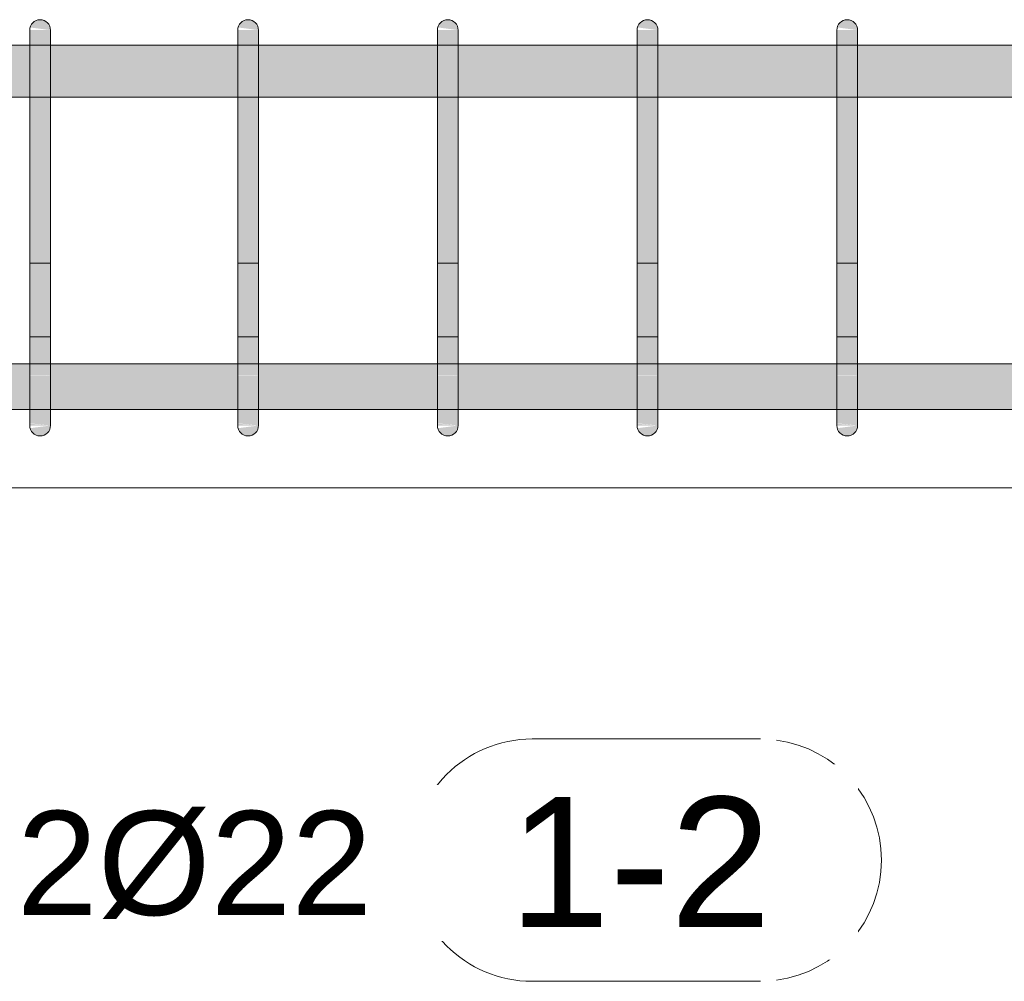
# Model space of a CAD drawing. Header units: millimetres. Extents: x 4307 to 42792, y 1610 to 10025.
# Tile 30 of 256: x 10080 to 10554, y 5383 to 5845. Entities that reach past the tile are written whole.
import ezdxf

# ---------------------------------------------------------------- set-up
doc = ezdxf.new("R2010")
doc.units = ezdxf.units.MM
for name, color, linetype, lineweight in [('S-BEAM', 12, 'Continuous', 9), ('S-RBAR', 171, 'Continuous', 5), ('S-RBAR-IDEN', 171, 'Continuous', 5)]:
    doc.layers.add(name, color=color, linetype=linetype, lineweight=lineweight)
doc.styles.add('Arial', font='arial.ttf', dxfattribs={"height": 50})
doc.styles.add('Arial_1', font='arial.ttf', dxfattribs={"height": 62.5})

# ---------------------------------------------------------------- blocks, each defined once
blk = doc.blocks.new('Popisek výztuže - _Typ_ množství_LEVÝ-573731-V1')
at = {"layer": 'S-RBAR-IDEN'}
for p, q in [((4938.13, 8729.31), (4828.43, 8729.31)), ((4828.43, 8612.88), (4938.13, 8612.88))]:
    blk.add_line(p, q, dxfattribs=at)
for centre, start, end in [((4828.43, 8671.09), 90, 270), ((4938.13, 8671.09), 277.6434, 82.3566)]:
    blk.add_arc(centre, 58.22, start, end, dxfattribs=at)

msp = doc.modelspace()

# ---------------------------------------------------------------- hatches: boundary and pattern name
at = {"layer": 'S-RBAR'}
for points in [[(10095, 5840), (10094.83, 5841.29), (10094.33, 5842.5), (10093.54, 5843.54), (10092.5, 5844.33), (10091.29, 5844.83), (10090, 5845), (10088.71, 5844.83), (10087.5, 5844.33), (10086.46, 5843.54), (10085.67, 5842.5), (10085.17, 5841.29), (10094.83, 5840.02)], [(10195, 5840), (10194.83, 5841.29), (10194.33, 5842.5), (10193.54, 5843.54), (10192.5, 5844.33), (10191.29, 5844.83), (10190, 5845), (10188.71, 5844.83), (10187.5, 5844.33), (10186.46, 5843.54), (10185.67, 5842.5), (10185.17, 5841.29), (10194.83, 5840.02)], [(10291.02, 5840), (10290.85, 5841.29), (10290.35, 5842.5), (10289.55, 5843.54), (10288.52, 5844.33), (10287.31, 5844.83), (10286.02, 5845), (10284.72, 5844.83), (10283.52, 5844.33), (10282.48, 5843.54), (10281.69, 5842.5), (10281.19, 5841.29), (10290.85, 5840.02)], [(10387.03, 5840), (10386.86, 5841.29), (10386.36, 5842.5), (10385.57, 5843.54), (10384.53, 5844.33), (10383.33, 5844.83), (10382.03, 5845), (10380.74, 5844.83), (10379.53, 5844.33), (10378.5, 5843.54), (10377.7, 5842.5), (10377.2, 5841.29), (10386.86, 5840.02)], [(10483.05, 5840), (10482.88, 5841.29), (10482.38, 5842.5), (10481.58, 5843.54), (10480.55, 5844.33), (10479.34, 5844.83), (10478.05, 5845), (10476.75, 5844.83), (10475.55, 5844.33), (10474.51, 5843.54), (10473.72, 5842.5), (10473.22, 5841.29), (10482.88, 5840.02)], [(10095, 5815), (10095, 5840), (10085, 5840), (10085, 5815)], [(10195, 5815), (10195, 5840), (10185, 5840), (10185, 5815)], [(10291.02, 5815), (10291.02, 5840), (10281.02, 5840), (10281.02, 5815)], [(10387.03, 5815), (10387.03, 5840), (10377.03, 5840), (10377.03, 5815)], [(10483.05, 5815), (10483.05, 5840), (10473.05, 5840), (10473.05, 5815)], [(10095, 5675), (10095, 5815), (10085, 5815), (10085, 5675)], [(10195, 5675), (10195, 5815), (10185, 5815), (10185, 5675)], [(10291.02, 5675), (10291.02, 5815), (10281.02, 5815), (10281.02, 5675)], [(10387.03, 5675), (10387.03, 5815), (10377.03, 5815), (10377.03, 5675)], [(10483.05, 5675), (10483.05, 5815), (10473.05, 5815), (10473.05, 5675)], [(10090, 5645), (10091.29, 5645.17), (10092.5, 5645.67), (10093.54, 5646.46), (10094.33, 5647.5), (10094.83, 5648.71), (10094.83, 5649.98), (10085.17, 5648.71), (10085.67, 5647.5), (10086.46, 5646.46), (10087.5, 5645.67), (10088.71, 5645.17)], [(10190, 5645), (10191.29, 5645.17), (10192.5, 5645.67), (10193.54, 5646.46), (10194.33, 5647.5), (10194.83, 5648.71), (10194.83, 5649.98), (10185.17, 5648.71), (10185.67, 5647.5), (10186.46, 5646.46), (10187.5, 5645.67), (10188.71, 5645.17)], [(10286.02, 5645), (10287.31, 5645.17), (10288.52, 5645.67), (10289.55, 5646.46), (10290.35, 5647.5), (10290.85, 5648.71), (10290.85, 5649.98), (10281.19, 5648.71), (10281.69, 5647.5), (10282.48, 5646.46), (10283.52, 5645.67), (10284.72, 5645.17)], [(10382.03, 5645), (10383.33, 5645.17), (10384.53, 5645.67), (10385.57, 5646.46), (10386.36, 5647.5), (10386.86, 5648.71), (10386.86, 5649.98), (10377.2, 5648.71), (10377.7, 5647.5), (10378.5, 5646.46), (10379.53, 5645.67), (10380.74, 5645.17)], [(10478.05, 5645), (10479.34, 5645.17), (10480.55, 5645.67), (10481.58, 5646.46), (10482.38, 5647.5), (10482.88, 5648.71), (10482.88, 5649.98), (10473.22, 5648.71), (10473.72, 5647.5), (10474.51, 5646.46), (10475.55, 5645.67), (10476.75, 5645.17)]]:
    msp.add_hatch(color=7, dxfattribs=at).paths.add_polyline_path(points)
h = msp.add_hatch(color=7, dxfattribs=at)
h.paths.add_polyline_path([(7690, 5807.8), (7847.89, 5807.8), (7847.89, 5832.8), (7690, 5832.8)])
h.paths.add_polyline_path([(12345, 5807.8), (12345, 5832.8), (12180.45, 5832.8), (12180.45, 5807.8), (12338.34, 5807.8)])
h.paths.add_polyline_path([(10296.47, 5807.8), (10377.03, 5807.8), (10377.03, 5832.8), (10291.02, 5832.8), (10291.02, 5807.8)])
h.paths.add_polyline_path([(12170.45, 5807.8), (12170.45, 5832.8), (11991.37, 5832.8), (11991.37, 5807.8), (12142, 5807.8)])
h.paths.add_polyline_path([(7857.89, 5807.8), (8030.39, 5807.8), (8030.39, 5832.8), (7857.89, 5832.8), (7857.89, 5815)])
h.paths.add_polyline_path([(10281.02, 5807.8), (10281.02, 5832.8), (10195, 5832.8), (10195, 5807.8), (10217.94, 5807.8)])
h.paths.add_polyline_path([(8040.39, 5807.8), (8212.89, 5807.8), (8212.89, 5832.8), (8040.39, 5832.8), (8040.39, 5815)])
h.paths.add_polyline_path([(10483.05, 5807.8), (10569.06, 5807.8), (10569.06, 5832.8), (10483.05, 5832.8), (10483.05, 5815)])
h.paths.add_polyline_path([(10185, 5807.8), (10185, 5832.8), (10095, 5832.8), (10095, 5807.8), (10139.41, 5807.8)])
h.paths.add_polyline_path([(8222.89, 5807.8), (8371.42, 5807.8), (8371.42, 5832.8), (8222.89, 5832.8), (8222.89, 5815)])
h.paths.add_polyline_path([(11981.37, 5807.8), (11981.37, 5832.8), (11802.29, 5832.8), (11802.29, 5807.8), (11945.67, 5807.8)])
h.paths.add_polyline_path([(10085, 5807.8), (10085, 5832.8), (10045, 5832.8), (10045, 5807.8), (10060.88, 5807.8)])
h.paths.add_polyline_path([(8381.42, 5807.8), (8467.37, 5807.8), (8467.37, 5832.8), (8381.42, 5832.8), (8381.42, 5815)])
h.paths.add_polyline_path([(10453.54, 5807.8), (10473.05, 5807.8), (10473.05, 5832.8), (10387.03, 5832.8), (10387.03, 5807.8)])
h.paths.add_polyline_path([(8477.37, 5807.8), (8563.33, 5807.8), (8563.33, 5832.8), (8477.37, 5832.8), (8477.37, 5815)])
h.paths.add_polyline_path([(11792.29, 5807.8), (11792.29, 5832.8), (11613.2, 5832.8), (11613.2, 5807.8), (11788.6, 5807.8)])
h.paths.add_polyline_path([(10579.06, 5807.8), (10665.08, 5807.8), (10665.08, 5832.8), (10579.06, 5832.8), (10579.06, 5815)])
h.paths.add_polyline_path([(8573.33, 5807.8), (8659.28, 5807.8), (8659.28, 5832.8), (8573.33, 5832.8), (8573.33, 5815)])
h.paths.add_polyline_path([(10035, 5807.8), (10035, 5832.8), (9995, 5832.8), (9995, 5807.8), (10021.61, 5807.8)])
h.paths.add_polyline_path([(8669.28, 5807.8), (8755.23, 5807.8), (8755.23, 5832.8), (8669.28, 5832.8), (8669.28, 5815)])
h.paths.add_polyline_path([(11603.2, 5807.8), (11603.2, 5832.8), (11443.2, 5832.8), (11443.2, 5807.8), (11553, 5807.8)])
h.paths.add_polyline_path([(9985, 5807.8), (9985, 5832.8), (9945, 5832.8), (9945, 5807.8), (9982.34, 5807.8)])
h.paths.add_polyline_path([(8765.23, 5807.8), (8851.19, 5807.8), (8851.19, 5832.8), (8765.23, 5832.8), (8765.23, 5815)])
h.paths.add_polyline_path([(10675.08, 5807.8), (10761.09, 5807.8), (10761.09, 5832.8), (10675.08, 5832.8), (10675.08, 5815)])
h.paths.add_polyline_path([(8861.19, 5807.8), (8947.14, 5807.8), (8947.14, 5832.8), (8861.19, 5832.8), (8861.19, 5815)])
h.paths.add_polyline_path([(9935, 5807.8), (9935, 5832.8), (9895, 5832.8), (9895, 5807.8), (9903.81, 5807.8)])
h.paths.add_polyline_path([(8957.14, 5807.8), (9043.09, 5807.8), (9043.09, 5832.8), (8957.14, 5832.8), (8957.14, 5815)])
h.paths.add_polyline_path([(11433.2, 5807.8), (11433.2, 5832.8), (11347.19, 5832.8), (11347.19, 5807.8), (11395.94, 5807.8)])
h.paths.add_polyline_path([(9053.09, 5807.8), (9139.05, 5807.8), (9139.05, 5832.8), (9053.09, 5832.8), (9053.09, 5815)])
h.paths.add_polyline_path([(9885, 5807.8), (9885, 5832.8), (9845, 5832.8), (9845, 5807.8), (9864.54, 5807.8)])
h.paths.add_polyline_path([(9149.05, 5807.8), (9235, 5807.8), (9235, 5832.8), (9149.05, 5832.8), (9149.05, 5815)])
h.paths.add_polyline_path([(11337.19, 5807.8), (11337.19, 5832.8), (11251.17, 5832.8), (11251.17, 5807.8), (11317.41, 5807.8)])
h.paths.add_polyline_path([(10771.09, 5807.8), (10857.11, 5807.8), (10857.11, 5832.8), (10771.09, 5832.8), (10771.09, 5815)])
h.paths.add_polyline_path([(9245, 5807.8), (9335, 5807.8), (9335, 5832.8), (9245, 5832.8), (9245, 5815)])
h.paths.add_polyline_path([(9835, 5807.8), (9835, 5832.8), (9795, 5832.8), (9795, 5807.8), (9825.28, 5807.8)])
h.paths.add_polyline_path([(9345, 5807.8), (9385, 5807.8), (9385, 5832.8), (9345, 5832.8), (9345, 5815)])
h.paths.add_polyline_path([(10867.11, 5807.8), (10953.13, 5807.8), (10953.13, 5832.8), (10867.11, 5832.8), (10867.11, 5815)])
h.paths.add_polyline_path([(11241.17, 5807.8), (11241.17, 5832.8), (11155.16, 5832.8), (11155.16, 5807.8), (11238.87, 5807.8)])
h.paths.add_polyline_path([(9785, 5807.8), (9785, 5832.8), (9745, 5832.8), (9745, 5807.8), (9746.74, 5807.8)])
h.paths.add_polyline_path([(9395, 5807.8), (9435, 5807.8), (9435, 5832.8), (9395, 5832.8), (9395, 5815)])
h.paths.add_polyline_path([(9445, 5807.8), (9485, 5807.8), (9485, 5832.8), (9445, 5832.8), (9445, 5815)])
h.paths.add_polyline_path([(9735, 5807.8), (9735, 5832.8), (9695, 5832.8), (9695, 5807.8), (9707.48, 5807.8)])
h.paths.add_polyline_path([(11145.16, 5807.8), (11145.16, 5832.8), (11059.14, 5832.8), (11059.14, 5807.8), (11081.81, 5807.8)])
h.paths.add_polyline_path([(10963.13, 5807.8), (11049.14, 5807.8), (11049.14, 5832.8), (10963.13, 5832.8), (10963.13, 5815)])
h.paths.add_polyline_path([(9495, 5807.8), (9535, 5807.8), (9535, 5832.8), (9495, 5832.8), (9495, 5815)])
h.paths.add_polyline_path([(9685, 5807.8), (9685, 5832.8), (9645, 5832.8), (9645, 5807.8), (9668.21, 5807.8)])
h.paths.add_polyline_path([(9545, 5807.8), (9585, 5807.8), (9585, 5832.8), (9545, 5832.8), (9545, 5815)])
h.paths.add_polyline_path([(9595, 5807.8), (9635, 5807.8), (9635, 5832.8), (9595, 5832.8), (9595, 5815)])
h = msp.add_hatch(color=7, dxfattribs=at)
h.paths.add_polyline_path([(12548.61, 5657.64), (12548.61, 5679.64), (12369.53, 5679.64), (12369.53, 5657.64), (12534.67, 5657.64)])
h.paths.add_polyline_path([(14985, 5657.64), (14985, 5679.64), (14945, 5679.64), (14945, 5657.64), (14969.19, 5657.64)])
h.paths.add_polyline_path([(10761.09, 5657.64), (10761.09, 5679.64), (10675.08, 5679.64), (10675.08, 5657.64), (10728.41, 5657.64)])
h.paths.add_polyline_path([(9864.54, 5657.64), (9885, 5657.92), (9885, 5679.64), (9845, 5679.64), (9845, 5657.64)])
h.paths.add_polyline_path([(10771.09, 5657.64), (10857.11, 5657.92), (10857.11, 5679.64), (10771.09, 5679.64), (10771.09, 5657.92)])
h.paths.add_polyline_path([(10867.11, 5657.64), (10953.13, 5657.92), (10953.13, 5679.64), (10867.11, 5679.64), (10867.11, 5657.92)])
h.paths.add_polyline_path([(14066.06, 5657.64), (14150.94, 5657.92), (14150.94, 5679.64), (14064.92, 5679.64), (14064.92, 5657.64)])
h.paths.add_polyline_path([(15002.3, 5657.64), (15002.3, 5679.64), (14995, 5679.64), (14995, 5657.64)])
h.paths.add_polyline_path([(14183.86, 5657.64), (14246.95, 5657.92), (14246.95, 5679.64), (14160.94, 5679.64), (14160.94, 5657.64)])
h.paths.add_polyline_path([(10665.08, 5657.64), (10665.08, 5679.64), (10579.06, 5679.64), (10579.06, 5657.64), (10649.87, 5657.64)])
h.paths.add_polyline_path([(9895, 5657.64), (9935, 5657.92), (9935, 5679.64), (9895, 5679.64), (9895, 5657.92)])
h.paths.add_polyline_path([(10963.13, 5657.64), (11049.14, 5657.92), (11049.14, 5679.64), (10963.13, 5679.64), (10963.13, 5657.92)])
h.paths.add_polyline_path([(14054.92, 5657.64), (14054.92, 5679.64), (13968.91, 5679.64), (13968.91, 5657.64), (14026.8, 5657.64)])
h.paths.add_polyline_path([(11059.14, 5657.64), (11145.16, 5657.92), (11145.16, 5679.64), (11059.14, 5679.64), (11059.14, 5657.92)])
h.paths.add_polyline_path([(14935, 5657.64), (14935, 5679.64), (14895, 5679.64), (14895, 5657.64), (14929.93, 5657.64)])
h.paths.add_polyline_path([(14256.95, 5657.64), (14342.97, 5657.92), (14342.97, 5679.64), (14256.95, 5679.64), (14256.95, 5657.92)])
h.paths.add_polyline_path([(13958.91, 5657.64), (13958.91, 5679.64), (13872.89, 5679.64), (13872.89, 5657.64), (13948.26, 5657.64)])
h.paths.add_polyline_path([(11155.16, 5657.64), (11241.17, 5657.92), (11241.17, 5679.64), (11155.16, 5679.64), (11155.16, 5657.92)])
h.paths.add_polyline_path([(9745, 5657.64), (9785, 5657.92), (9785, 5679.64), (9745, 5679.64), (9745, 5657.92)])
h.paths.add_polyline_path([(10569.06, 5657.64), (10569.06, 5679.64), (10483.05, 5679.64), (10483.05, 5657.64), (10532.07, 5657.64)])
h.paths.add_polyline_path([(11251.17, 5657.64), (11337.19, 5657.92), (11337.19, 5679.64), (11251.17, 5679.64), (11251.17, 5657.92)])
h.paths.add_polyline_path([(9945, 5657.64), (9985, 5657.92), (9985, 5679.64), (9945, 5679.64), (9945, 5657.92)])
h.paths.add_polyline_path([(11347.19, 5657.64), (11433.2, 5657.92), (11433.2, 5679.64), (11347.19, 5679.64), (11347.19, 5657.92)])
h.paths.add_polyline_path([(10473.05, 5657.64), (10473.05, 5679.64), (10387.03, 5679.64), (10387.03, 5657.64), (10453.54, 5657.64)])
h.paths.add_polyline_path([(14885, 5657.64), (14885, 5679.64), (14845, 5679.64), (14845, 5657.64), (14851.39, 5657.64)])
h.paths.add_polyline_path([(9835, 5657.64), (9835, 5679.64), (9795, 5679.64), (9795, 5657.64), (9825.28, 5657.64)])
h.paths.add_polyline_path([(13862.89, 5657.64), (13862.89, 5679.64), (13776.87, 5679.64), (13776.87, 5657.64), (13830.46, 5657.64)])
h.paths.add_polyline_path([(13766.87, 5657.64), (13766.87, 5679.64), (13680.86, 5679.64), (13680.86, 5657.64), (13751.93, 5657.64)])
h.paths.add_polyline_path([(14835, 5657.64), (14835, 5679.64), (14795, 5679.64), (14795, 5657.64), (14812.13, 5657.64)])
h.paths.add_polyline_path([(11443.2, 5657.64), (11603.2, 5657.92), (11603.2, 5679.64), (11443.2, 5679.64), (11443.2, 5657.92)])
h.paths.add_polyline_path([(11613.2, 5657.64), (11792.29, 5657.92), (11792.29, 5679.64), (11613.2, 5679.64), (11613.2, 5657.92)])
h.paths.add_polyline_path([(14352.97, 5657.64), (14438.98, 5657.92), (14438.98, 5679.64), (14352.97, 5679.64), (14352.97, 5657.92)])
h.paths.add_polyline_path([(10377.03, 5657.64), (10377.03, 5679.64), (10291.02, 5679.64), (10291.02, 5657.64), (10375.01, 5657.64)])
h.paths.add_polyline_path([(9995, 5657.64), (10035, 5657.92), (10035, 5679.64), (9995, 5679.64), (9995, 5657.92)])
h.paths.add_polyline_path([(11802.29, 5657.64), (11981.37, 5657.92), (11981.37, 5679.64), (11802.29, 5679.64), (11802.29, 5657.92)])
h.paths.add_polyline_path([(14785, 5657.64), (14785, 5679.64), (14745, 5679.64), (14745, 5657.64), (14772.86, 5657.64)])
h.paths.add_polyline_path([(13670.86, 5657.64), (13670.86, 5679.64), (13584.84, 5679.64), (13584.84, 5657.64), (13634.13, 5657.64)])
h.paths.add_polyline_path([(11991.37, 5657.64), (12170.45, 5657.92), (12170.45, 5679.64), (11991.37, 5679.64), (11991.37, 5657.92)])
h.paths.add_polyline_path([(9727.7, 5657.64), (9735, 5657.92), (9735, 5679.64), (9727.7, 5679.64), (9727.7, 5657.92)])
h.paths.add_polyline_path([(12180.45, 5657.64), (12359.53, 5657.92), (12359.53, 5679.64), (12180.45, 5679.64), (12180.45, 5657.92)])
h.paths.add_polyline_path([(10281.02, 5657.64), (10281.02, 5679.64), (10195, 5679.64), (10195, 5657.64), (10257.21, 5657.64)])
h.paths.add_polyline_path([(13574.84, 5657.64), (13574.84, 5679.64), (13488.83, 5679.64), (13488.83, 5657.64), (13555.6, 5657.64)])
h.paths.add_polyline_path([(14735, 5657.64), (14735, 5679.64), (14695, 5679.64), (14695, 5657.64), (14733.59, 5657.64)])
h.paths.add_polyline_path([(14448.98, 5657.64), (14535, 5657.92), (14535, 5679.64), (14448.98, 5679.64), (14448.98, 5657.92)])
h.paths.add_polyline_path([(10045, 5657.64), (10085, 5657.92), (10085, 5679.64), (10045, 5679.64), (10045, 5657.92)])
h.paths.add_polyline_path([(12558.61, 5657.64), (12737.69, 5657.92), (12737.69, 5679.64), (12558.61, 5679.64), (12558.61, 5657.92)])
h.paths.add_polyline_path([(13478.83, 5657.64), (13478.83, 5679.64), (13392.81, 5679.64), (13392.81, 5657.64), (13477.07, 5657.64)])
h.paths.add_polyline_path([(10185, 5657.64), (10185, 5679.64), (10095, 5679.64), (10095, 5657.64), (10178.68, 5657.64)])
h.paths.add_polyline_path([(12747.69, 5657.64), (12926.77, 5657.92), (12926.77, 5679.64), (12747.69, 5679.64), (12747.69, 5657.92)])
h.paths.add_polyline_path([(14685, 5657.64), (14685, 5679.64), (14645, 5679.64), (14645, 5657.64), (14655.06, 5657.64)])
h.paths.add_polyline_path([(14635, 5657.64), (14635, 5679.64), (14545, 5679.64), (14545, 5657.64), (14615.8, 5657.64)])
h.paths.add_polyline_path([(13382.81, 5657.64), (13382.81, 5679.64), (13296.8, 5679.64), (13296.8, 5657.64), (13359.27, 5657.64)])
h.paths.add_polyline_path([(12936.77, 5657.64), (13115.85, 5657.92), (13115.85, 5679.64), (12936.77, 5679.64), (12936.77, 5657.92)])
h.paths.add_polyline_path([(13125.85, 5657.64), (13286.8, 5657.92), (13286.8, 5679.64), (13125.85, 5679.64), (13125.85, 5657.92)])
h = msp.add_hatch(color=7, dxfattribs=at)
h.paths.add_polyline_path([(10095, 5653.08), (10095, 5653.74), (10093.64, 5653.89), (10092.8, 5653.51)])
h.paths.add_polyline_path([(10089.51, 5655.53), (10087.83, 5657.49), (10085, 5657.92), (10085, 5656.75)])
h.paths.add_polyline_path([(10095, 5661.72), (10095, 5663.44), (10085, 5665.43), (10089.72, 5661.91)])
h.paths.add_polyline_path([(10085, 5674.03), (10095, 5674.24), (10095, 5675), (10085, 5675)])
h = msp.add_hatch(color=7, dxfattribs=at)
h.paths.add_polyline_path([(10095, 5650), (10095, 5653.08), (10092.8, 5653.51), (10093.64, 5653.89), (10095, 5653.74), (10095, 5661.72), (10090.47, 5661.99), (10085, 5665.43), (10085, 5658.15), (10087.97, 5657.32), (10089.51, 5655.53), (10085, 5656.75), (10085.17, 5650.99), (10087.09, 5650.85), (10091.29, 5650.4)])
h.paths.add_polyline_path([(10085, 5650), (10095, 5650), (10085, 5650.85)])
h.paths.add_polyline_path([(10095, 5663.44), (10095, 5674.24), (10092.97, 5674.03), (10085, 5674.03), (10085, 5665.43)])
h = msp.add_hatch(color=7, dxfattribs=at)
h.paths.add_polyline_path([(10195, 5653.08), (10195, 5653.74), (10193.64, 5653.89), (10192.8, 5653.51)])
h.paths.add_polyline_path([(10189.51, 5655.53), (10187.83, 5657.49), (10185, 5657.92), (10185, 5656.75)])
h.paths.add_polyline_path([(10195, 5661.72), (10195, 5663.44), (10185, 5665.43), (10189.72, 5661.91)])
h.paths.add_polyline_path([(10185, 5674.03), (10195, 5674.24), (10195, 5675), (10185, 5675)])
h = msp.add_hatch(color=7, dxfattribs=at)
h.paths.add_polyline_path([(10195, 5650), (10195, 5653.08), (10192.8, 5653.51), (10193.64, 5653.89), (10195, 5653.74), (10195, 5661.72), (10190.47, 5661.99), (10185, 5665.43), (10185, 5658.15), (10187.97, 5657.32), (10189.51, 5655.53), (10185, 5656.75), (10185.17, 5650.99), (10187.09, 5650.85), (10191.29, 5650.4)])
h.paths.add_polyline_path([(10185, 5650), (10195, 5650), (10185, 5650.85)])
h.paths.add_polyline_path([(10195, 5663.44), (10195, 5674.24), (10192.97, 5674.03), (10185, 5674.03), (10185, 5665.43)])
h = msp.add_hatch(color=7, dxfattribs=at)
h.paths.add_polyline_path([(10291.02, 5653.08), (10291.02, 5653.74), (10289.66, 5653.89), (10288.81, 5653.51)])
h.paths.add_polyline_path([(10285.52, 5655.53), (10283.84, 5657.49), (10281.02, 5657.92), (10281.02, 5656.75)])
h.paths.add_polyline_path([(10291.02, 5661.72), (10291.02, 5663.44), (10281.02, 5665.43), (10285.74, 5661.91)])
h.paths.add_polyline_path([(10281.02, 5674.03), (10291.02, 5674.24), (10291.02, 5675), (10281.02, 5675)])
h = msp.add_hatch(color=7, dxfattribs=at)
h.paths.add_polyline_path([(10291.02, 5650), (10291.02, 5653.08), (10288.81, 5653.51), (10289.66, 5653.89), (10291.02, 5653.74), (10291.02, 5661.72), (10286.48, 5661.99), (10281.02, 5665.43), (10281.02, 5658.15), (10283.99, 5657.32), (10285.52, 5655.53), (10281.02, 5656.75), (10281.19, 5650.99), (10283.1, 5650.85), (10287.31, 5650.4)])
h.paths.add_polyline_path([(10281.02, 5650), (10291.02, 5650), (10281.02, 5650.85)])
h.paths.add_polyline_path([(10291.02, 5663.44), (10291.02, 5674.24), (10288.99, 5674.03), (10281.02, 5674.03), (10281.02, 5665.43)])
h = msp.add_hatch(color=7, dxfattribs=at)
h.paths.add_polyline_path([(10387.03, 5653.08), (10387.03, 5653.74), (10385.67, 5653.89), (10384.83, 5653.51)])
h.paths.add_polyline_path([(10381.54, 5655.53), (10379.86, 5657.49), (10377.03, 5657.92), (10377.03, 5656.75)])
h.paths.add_polyline_path([(10387.03, 5661.72), (10387.03, 5663.44), (10377.03, 5665.43), (10381.76, 5661.91)])
h.paths.add_polyline_path([(10377.03, 5674.03), (10387.03, 5674.24), (10387.03, 5675), (10377.03, 5675)])
h = msp.add_hatch(color=7, dxfattribs=at)
h.paths.add_polyline_path([(10387.03, 5650), (10387.03, 5653.08), (10384.83, 5653.51), (10385.67, 5653.89), (10387.03, 5653.74), (10387.03, 5661.72), (10382.5, 5661.99), (10377.03, 5665.43), (10377.03, 5658.15), (10380, 5657.32), (10381.54, 5655.53), (10377.03, 5656.75), (10377.2, 5650.99), (10379.12, 5650.85), (10383.33, 5650.4)])
h.paths.add_polyline_path([(10377.03, 5650), (10387.03, 5650), (10377.03, 5650.85)])
h.paths.add_polyline_path([(10387.03, 5663.44), (10387.03, 5674.24), (10385, 5674.03), (10377.03, 5674.03), (10377.03, 5665.43)])
h = msp.add_hatch(color=7, dxfattribs=at)
h.paths.add_polyline_path([(10483.05, 5653.08), (10483.05, 5653.74), (10481.69, 5653.89), (10480.85, 5653.51)])
h.paths.add_polyline_path([(10477.56, 5655.53), (10475.87, 5657.49), (10473.05, 5657.92), (10473.05, 5656.75)])
h.paths.add_polyline_path([(10483.05, 5661.72), (10483.05, 5663.44), (10473.05, 5665.43), (10477.77, 5661.91)])
h.paths.add_polyline_path([(10473.05, 5674.03), (10483.05, 5674.24), (10483.05, 5675), (10473.05, 5675)])
h = msp.add_hatch(color=7, dxfattribs=at)
h.paths.add_polyline_path([(10483.05, 5650), (10483.05, 5653.08), (10480.85, 5653.51), (10481.69, 5653.89), (10483.05, 5653.74), (10483.05, 5661.72), (10478.52, 5661.99), (10473.05, 5665.43), (10473.05, 5658.15), (10476.02, 5657.32), (10477.56, 5655.53), (10473.05, 5656.75), (10473.22, 5650.99), (10475.13, 5650.85), (10479.34, 5650.4)])
h.paths.add_polyline_path([(10473.05, 5650), (10483.05, 5650), (10473.05, 5650.85)])
h.paths.add_polyline_path([(10483.05, 5663.44), (10483.05, 5674.24), (10481.02, 5674.03), (10473.05, 5674.03), (10473.05, 5665.43)])

# ---------------------------------------------------------------- linework, layer by layer
at = {"layer": 'S-BEAM'}
for p, q in [((14840, 5620), (9890, 5620)), ((9890, 5620), (14840, 5620))]:
    msp.add_line(p, q, dxfattribs=at)
at = {"layer": 'S-RBAR'}
for p, q in [((10085, 5815), (10085, 5840)), ((10085, 5815), (10085, 5840)), ((10095, 5815), (10095, 5840)), ((10095, 5815), (10095, 5840)), ((10185, 5815), (10185, 5840)), ((10185, 5815), (10185, 5840)), ((10195, 5815), (10195, 5840)), ((10195, 5815), (10195, 5840)), ((10281.02, 5815), (10281.02, 5840)), ((10281.02, 5815), (10281.02, 5840)), ((10291.02, 5815), (10291.02, 5840)), ((10291.02, 5815), (10291.02, 5840)), ((10377.03, 5815), (10377.03, 5840)), ((10377.03, 5815), (10377.03, 5840)), ((10387.03, 5815), (10387.03, 5840)), ((10387.03, 5815), (10387.03, 5840)), ((10473.05, 5815), (10473.05, 5840)), ((10473.05, 5815), (10473.05, 5840)), ((10483.05, 5815), (10483.05, 5840)), ((10483.05, 5815), (10483.05, 5840)), ((7690, 5832.8), (12345, 5832.8)), ((7690, 5832.8), (12345, 5832.8)), ((7690, 5832.8), (12345, 5832.8)), ((10085, 5675), (10085, 5815)), ((10085, 5815), (10085, 5675)), ((10095, 5675), (10095, 5815)), ((10095, 5815), (10095, 5675)), ((10185, 5675), (10185, 5815)), ((10185, 5815), (10185, 5675)), ((10195, 5675), (10195, 5815)), ((10195, 5815), (10195, 5675)), ((10281.02, 5675), (10281.02, 5815)), ((10281.02, 5815), (10281.02, 5675)), ((10291.02, 5675), (10291.02, 5815)), ((10291.02, 5815), (10291.02, 5675)), ((10377.03, 5675), (10377.03, 5815)), ((10377.03, 5815), (10377.03, 5675)), ((10387.03, 5675), (10387.03, 5815)), ((10387.03, 5815), (10387.03, 5675)), ((10473.05, 5675), (10473.05, 5815)), ((10473.05, 5815), (10473.05, 5675)), ((10483.05, 5675), (10483.05, 5815)), ((10483.05, 5815), (10483.05, 5675)), ((7690, 5807.8), (12345, 5807.8)), ((7690, 5807.8), (12345, 5807.8)), ((7690, 5807.8), (12345, 5807.8)), ((10085, 5728.03), (10085, 5692.68)), ((10085, 5728.03), (10095, 5728.03)), ((10095, 5728.03), (10095, 5692.68)), ((10185, 5728.03), (10185, 5692.68)), ((10185, 5728.03), (10195, 5728.03)), ((10195, 5728.03), (10195, 5692.68)), ((10281.02, 5728.03), (10281.02, 5692.68)), ((10281.02, 5728.03), (10291.02, 5728.03)), ((10291.02, 5728.03), (10291.02, 5692.68)), ((10377.03, 5728.03), (10377.03, 5692.68)), ((10377.03, 5728.03), (10387.03, 5728.03)), ((10387.03, 5728.03), (10387.03, 5692.68)), ((10473.05, 5728.03), (10473.05, 5692.68)), ((10473.05, 5728.03), (10483.05, 5728.03)), ((10483.05, 5728.03), (10483.05, 5692.68)), ((10085, 5650), (10085, 5692.68)), ((10095, 5692.68), (10085, 5692.68)), ((10085, 5657.32), (10085, 5692.68)), ((10095, 5650), (10095, 5692.68)), ((10095, 5657.32), (10095, 5692.68)), ((10185, 5650), (10185, 5692.68)), ((10195, 5692.68), (10185, 5692.68)), ((10185, 5657.32), (10185, 5692.68)), ((10195, 5650), (10195, 5692.68)), ((10195, 5657.32), (10195, 5692.68)), ((10281.02, 5650), (10281.02, 5692.68)), ((10291.02, 5692.68), (10281.02, 5692.68)), ((10281.02, 5657.32), (10281.02, 5692.68)), ((10291.02, 5650), (10291.02, 5692.68)), ((10291.02, 5657.32), (10291.02, 5692.68)), ((10377.03, 5650), (10377.03, 5692.68)), ((10387.03, 5692.68), (10377.03, 5692.68)), ((10377.03, 5657.32), (10377.03, 5692.68)), ((10387.03, 5650), (10387.03, 5692.68)), ((10387.03, 5657.32), (10387.03, 5692.68)), ((10473.05, 5650), (10473.05, 5692.68)), ((10483.05, 5692.68), (10473.05, 5692.68)), ((10473.05, 5657.32), (10473.05, 5692.68)), ((10483.05, 5650), (10483.05, 5692.68)), ((10483.05, 5657.32), (10483.05, 5692.68)), ((9727.7, 5679.64), (15002.3, 5679.64)), ((9727.7, 5679.64), (15002.3, 5679.64)), ((9727.7, 5679.64), (15002.3, 5679.64)), ((10085, 5650), (10085, 5675)), ((10085, 5657.32), (10085, 5675)), ((10095, 5650), (10095, 5675)), ((10095, 5650), (10095, 5675)), ((10185, 5650), (10185, 5675)), ((10185, 5657.32), (10185, 5675)), ((10195, 5650), (10195, 5675)), ((10195, 5650), (10195, 5675)), ((10281.02, 5650), (10281.02, 5675)), ((10281.02, 5657.32), (10281.02, 5675)), ((10291.02, 5650), (10291.02, 5675)), ((10291.02, 5650), (10291.02, 5675)), ((10377.03, 5650), (10377.03, 5675)), ((10377.03, 5657.32), (10377.03, 5675)), ((10387.03, 5650), (10387.03, 5675)), ((10387.03, 5650), (10387.03, 5675)), ((10473.05, 5650), (10473.05, 5675)), ((10473.05, 5657.32), (10473.05, 5675)), ((10483.05, 5650), (10483.05, 5675)), ((10483.05, 5650), (10483.05, 5675)), ((9727.7, 5657.64), (15002.3, 5657.64)), ((9727.7, 5657.64), (15002.3, 5657.64)), ((9727.7, 5657.64), (15002.3, 5657.64)), ((10085, 5650.85), (10085, 5657.32)), ((10085, 5650.85), (10085, 5657.32)), ((10095, 5650), (10095, 5657.32)), ((10185, 5650.85), (10185, 5657.32)), ((10185, 5650.85), (10185, 5657.32)), ((10195, 5650), (10195, 5657.32)), ((10281.02, 5650.85), (10281.02, 5657.32)), ((10281.02, 5650.85), (10281.02, 5657.32)), ((10291.02, 5650), (10291.02, 5657.32)), ((10377.03, 5650.85), (10377.03, 5657.32)), ((10377.03, 5650.85), (10377.03, 5657.32)), ((10387.03, 5650), (10387.03, 5657.32)), ((10473.05, 5650.85), (10473.05, 5657.32)), ((10473.05, 5650.85), (10473.05, 5657.32)), ((10483.05, 5650), (10483.05, 5657.32))]:
    msp.add_line(p, q, dxfattribs=at)
for centre, start, end in [((10090, 5840), 0, 180), ((10090, 5840), 0, 180), ((10190, 5840), 0, 180), ((10190, 5840), 0, 180), ((10286.02, 5840), 0, 180), ((10286.02, 5840), 0, 180), ((10382.03, 5840), 0, 180), ((10382.03, 5840), 0, 180), ((10478.05, 5840), 0, 180), ((10478.05, 5840), 0, 180), ((10090, 5650), 180, 360), ((10090, 5650), 180, 360), ((10090, 5650), 180, 360), ((10190, 5650), 180, 360), ((10190, 5650), 180, 360), ((10190, 5650), 180, 360), ((10286.02, 5650), 180, 360), ((10286.02, 5650), 180, 360), ((10286.02, 5650), 180, 360), ((10382.03, 5650), 180, 360), ((10382.03, 5650), 180, 360), ((10382.03, 5650), 180, 360), ((10478.05, 5650), 180, 360), ((10478.05, 5650), 180, 360), ((10478.05, 5650), 180, 360)]:
    msp.add_arc(centre, 5, start, end, dxfattribs=at)

# ---------------------------------------------------------------- block references
at = {"layer": 'S-RBAR-IDEN'}
msp.add_blockref('Popisek výztuže - _Typ_ množství_LEVÝ-573731-V1', (5498.17, -3229.94), dxfattribs=at)

# ---------------------------------------------------------------- texts
at = {"layer": 'S-RBAR-IDEN', "insert": (10078.83, 5464.78), "char_height": 50, "width": 210.443, "attachment_point": 1, "style": 'Arial', "bg_fill": 3, "box_fill_scale": 1.25, "bg_fill_color": 256, "bg_fill_true_color": 13158600, "bg_fill_transparency": 0}
msp.add_mtext('2Ø22', dxfattribs=at)

# ---------------------------------------------------------------- next in the draw order: texts
at = {"layer": 'S-RBAR-IDEN', "insert": (10315.32, 5471.53), "char_height": 62.5, "width": 152.3206, "attachment_point": 1, "style": 'Arial_1', "bg_fill": 3, "box_fill_scale": 1.25, "bg_fill_color": 256, "bg_fill_true_color": 13158600, "bg_fill_transparency": 0}
msp.add_mtext('1-2', dxfattribs=at)

doc.saveas('drawing.dxf')
